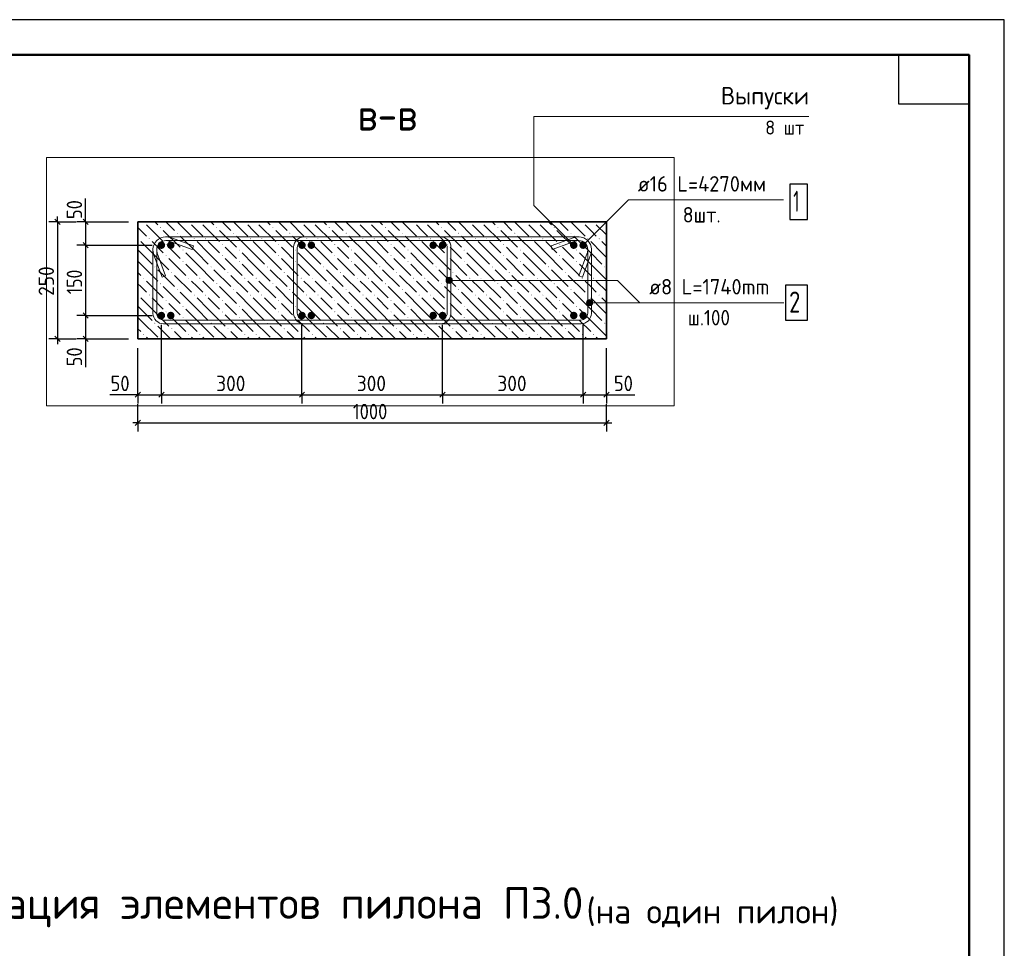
# Model space of a CAD drawing. Header units: millimetres. Extents: x 0 to 50400, y 0 to 35640.
# Tile 13 of 13: x 33591 to 50400, y 19791 to 35640. Entities that reach past the tile are written whole.
import ezdxf

# ---------------------------------------------------------------- set-up
doc = ezdxf.new("R2010")
doc.units = ezdxf.units.MM
doc.linetypes.add('______2', pattern=[324, 240, -84])
for name, color, linetype, lineweight in [('Standard', 7, 'Continuous', 25), ('Выпуски арматуры Г-обр.', 52, 'Continuous', 25), ('ЖБ Пилон', 7, 'Continuous', 35), ('Заголовок чертежа', 7, 'Continuous', 25), ('Позиционная метка диаметр_ шаг', 7, 'Continuous', 13), ('Позиционная метка линия выноска', 7, 'Continuous', 13)]:
    doc.layers.add(name, color=color, linetype=linetype, lineweight=lineweight)
doc.layers.add('Размерная выноска', color=7, linetype='Continuous')
doc.layers.add('Стена фоновая арматура Х1', color=7, linetype='______2', true_color=0xa0a0a0)
doc.layers.add('Стена Хомут', color=7, linetype='______2', true_color=0xa0a0a0)
doc.styles.add('ISOCPEUR', font='txt')

msp = doc.modelspace()

# ---------------------------------------------------------------- hatches: boundary and pattern name
at = {"layer": 'Выпуски арматуры Г-обр.', "linetype": 'Continuous', "lineweight": 13, "transparency": 33554687}
for points in [[(36234, 31791), (36229, 31816), (36215, 31837), (36194, 31851), (36170, 31855), (36145, 31851), (36124, 31837), (36111, 31816), (36106, 31791), (36111, 31767), (36124, 31746), (36145, 31732), (36170, 31727), (36194, 31732), (36215, 31746), (36229, 31767)], [(38634, 31791), (38629, 31816), (38615, 31837), (38594, 31851), (38570, 31855), (38545, 31851), (38524, 31837), (38511, 31816), (38506, 31791), (38511, 31767), (38524, 31746), (38545, 31732), (38570, 31727), (38594, 31732), (38615, 31746), (38629, 31767)], [(40714, 31791), (40709, 31816), (40695, 31837), (40674, 31851), (40650, 31855), (40625, 31851), (40604, 31837), (40591, 31816), (40586, 31791), (40591, 31767), (40604, 31746), (40625, 31732), (40650, 31727), (40674, 31732), (40695, 31746), (40709, 31767)], [(43114, 31791), (43109, 31816), (43095, 31837), (43074, 31851), (43050, 31855), (43025, 31851), (43004, 31837), (42991, 31816), (42986, 31791), (42991, 31767), (43004, 31746), (43025, 31732), (43050, 31727), (43074, 31732), (43095, 31746), (43109, 31767)], [(36234, 30591), (36229, 30616), (36215, 30637), (36194, 30651), (36170, 30655), (36145, 30651), (36124, 30637), (36111, 30616), (36106, 30591), (36111, 30567), (36124, 30546), (36145, 30532), (36170, 30527), (36194, 30532), (36215, 30546), (36229, 30567)], [(38634, 30591), (38629, 30616), (38615, 30637), (38594, 30651), (38570, 30655), (38545, 30651), (38524, 30637), (38511, 30616), (38506, 30591), (38511, 30567), (38524, 30546), (38545, 30532), (38570, 30527), (38594, 30532), (38615, 30546), (38629, 30567)], [(40714, 30591), (40709, 30616), (40695, 30637), (40674, 30651), (40650, 30655), (40625, 30651), (40604, 30637), (40591, 30616), (40586, 30591), (40591, 30567), (40604, 30546), (40625, 30532), (40650, 30527), (40674, 30532), (40695, 30546), (40709, 30567)], [(43114, 30591), (43109, 30616), (43095, 30637), (43074, 30651), (43050, 30655), (43025, 30651), (43004, 30637), (42991, 30616), (42986, 30591), (42991, 30567), (43004, 30546), (43025, 30532), (43050, 30527), (43074, 30532), (43095, 30546), (43109, 30567)]]:
    msp.add_hatch(color=7, dxfattribs=at).paths.add_polyline_path(points)
at = {"layer": 'ЖБ Пилон', "linetype": 'Continuous', "lineweight": 18, "transparency": 33554687}
for points in [[(35715, 32188), (35707, 32181), (35699, 32188), (35702, 32191), (35712, 32191)], [(36483, 32188), (36475, 32181), (36467, 32188), (36470, 32191), (36480, 32191)], [(36675, 32188), (36667, 32181), (36659, 32188), (36662, 32191), (36672, 32191)], [(37443, 32188), (37435, 32181), (37427, 32188), (37430, 32191), (37440, 32191)], [(37635, 32188), (37627, 32181), (37619, 32188), (37622, 32191), (37632, 32191)], [(38403, 32188), (38395, 32181), (38387, 32188), (38390, 32191), (38400, 32191)], [(38595, 32188), (38587, 32181), (38579, 32188), (38582, 32191), (38592, 32191)], [(39363, 32188), (39355, 32181), (39347, 32188), (39350, 32191), (39360, 32191)], [(39555, 32188), (39547, 32181), (39539, 32188), (39542, 32191), (39552, 32191)], [(40323, 32188), (40315, 32181), (40307, 32188), (40310, 32191), (40320, 32191)], [(40515, 32188), (40507, 32181), (40499, 32188), (40502, 32191), (40512, 32191)], [(41283, 32188), (41275, 32181), (41267, 32188), (41270, 32191), (41280, 32191)], [(41475, 32188), (41467, 32181), (41459, 32188), (41462, 32191), (41472, 32191)], [(42243, 32188), (42235, 32181), (42227, 32188), (42230, 32191), (42240, 32191)], [(42435, 32188), (42427, 32181), (42419, 32188), (42422, 32191), (42432, 32191)], [(43203, 32188), (43195, 32181), (43187, 32188), (43190, 32191), (43200, 32191)], [(43395, 32188), (43387, 32181), (43379, 32188), (43382, 32191), (43392, 32191)], [(36003, 32092), (35995, 32085), (35987, 32092), (35995, 32100)], [(36291, 31996), (36283, 31989), (36275, 31996), (36283, 32004)], [(36963, 32092), (36955, 32085), (36947, 32092), (36955, 32100)], [(37251, 31996), (37243, 31989), (37235, 31996), (37243, 32004)], [(37923, 32092), (37915, 32085), (37907, 32092), (37915, 32100)], [(38211, 31996), (38203, 31989), (38195, 31996), (38203, 32004)], [(38883, 32092), (38875, 32085), (38867, 32092), (38875, 32100)], [(39171, 31996), (39163, 31989), (39155, 31996), (39163, 32004)], [(39843, 32092), (39835, 32085), (39827, 32092), (39835, 32100)], [(40131, 31996), (40123, 31989), (40115, 31996), (40123, 32004)], [(40803, 32092), (40795, 32085), (40787, 32092), (40795, 32100)], [(41091, 31996), (41083, 31989), (41075, 31996), (41083, 32004)], [(41763, 32092), (41755, 32085), (41747, 32092), (41755, 32100)], [(42051, 31996), (42043, 31989), (42035, 31996), (42043, 32004)], [(42723, 32092), (42715, 32085), (42707, 32092), (42715, 32100)], [(43011, 31996), (43003, 31989), (42995, 31996), (43003, 32004)], [(35619, 31900), (35611, 31893), (35610, 31894), (35610, 31907), (35611, 31908)], [(35811, 31900), (35803, 31893), (35795, 31900), (35803, 31908)], [(36099, 31804), (36091, 31797), (36083, 31804), (36091, 31812)], [(36579, 31900), (36571, 31893), (36563, 31900), (36571, 31908)], [(36771, 31900), (36763, 31893), (36755, 31900), (36763, 31908)], [(37059, 31804), (37051, 31797), (37043, 31804), (37051, 31812)], [(37539, 31900), (37531, 31893), (37523, 31900), (37531, 31908)], [(37731, 31900), (37723, 31893), (37715, 31900), (37723, 31908)], [(38019, 31804), (38011, 31797), (38003, 31804), (38011, 31812)], [(38499, 31900), (38491, 31893), (38483, 31900), (38491, 31908)], [(38691, 31900), (38683, 31893), (38675, 31900), (38683, 31908)], [(38979, 31804), (38971, 31797), (38963, 31804), (38971, 31812)], [(39459, 31900), (39451, 31893), (39443, 31900), (39451, 31908)], [(39651, 31900), (39643, 31893), (39635, 31900), (39643, 31908)], [(39939, 31804), (39931, 31797), (39923, 31804), (39931, 31812)], [(40419, 31900), (40411, 31893), (40403, 31900), (40411, 31908)], [(40611, 31900), (40603, 31893), (40595, 31900), (40603, 31908)], [(40899, 31804), (40891, 31797), (40883, 31804), (40891, 31812)], [(41379, 31900), (41371, 31893), (41363, 31900), (41371, 31908)], [(41571, 31900), (41563, 31893), (41555, 31900), (41563, 31908)], [(41859, 31804), (41851, 31797), (41843, 31804), (41851, 31812)], [(42339, 31900), (42331, 31893), (42323, 31900), (42331, 31908)], [(42531, 31900), (42523, 31893), (42515, 31900), (42523, 31908)], [(42819, 31804), (42811, 31797), (42803, 31804), (42811, 31812)], [(43299, 31900), (43291, 31893), (43283, 31900), (43291, 31908)], [(43491, 31900), (43483, 31893), (43475, 31900), (43483, 31908)], [(36099, 31612), (36091, 31605), (36083, 31612), (36091, 31620)], [(36387, 31708), (36379, 31701), (36371, 31708), (36379, 31716)], [(37059, 31612), (37051, 31605), (37043, 31612), (37051, 31620)], [(37347, 31708), (37339, 31701), (37331, 31708), (37339, 31716)], [(38019, 31612), (38011, 31605), (38003, 31612), (38011, 31620)], [(38307, 31708), (38299, 31701), (38291, 31708), (38299, 31716)], [(38979, 31612), (38971, 31605), (38963, 31612), (38971, 31620)], [(39267, 31708), (39259, 31701), (39251, 31708), (39259, 31716)], [(39939, 31612), (39931, 31605), (39923, 31612), (39931, 31620)], [(40227, 31708), (40219, 31701), (40211, 31708), (40219, 31716)], [(40899, 31612), (40891, 31605), (40883, 31612), (40891, 31620)], [(41187, 31708), (41179, 31701), (41171, 31708), (41179, 31716)], [(41859, 31612), (41851, 31605), (41843, 31612), (41851, 31620)], [(42147, 31708), (42139, 31701), (42131, 31708), (42139, 31716)], [(42819, 31612), (42811, 31605), (42803, 31612), (42811, 31620)], [(43107, 31708), (43099, 31701), (43091, 31708), (43099, 31716)], [(36387, 31516), (36379, 31509), (36371, 31516), (36379, 31524)], [(37347, 31516), (37339, 31509), (37331, 31516), (37339, 31524)], [(38307, 31516), (38299, 31509), (38291, 31516), (38299, 31524)], [(39267, 31516), (39259, 31509), (39251, 31516), (39259, 31524)], [(40227, 31516), (40219, 31509), (40211, 31516), (40219, 31524)], [(41187, 31516), (41179, 31509), (41171, 31516), (41179, 31524)], [(42147, 31516), (42139, 31509), (42131, 31516), (42139, 31524)], [(43107, 31516), (43099, 31509), (43091, 31516), (43099, 31524)], [(35907, 31420), (35899, 31413), (35891, 31420), (35899, 31428)], [(36195, 31324), (36187, 31317), (36179, 31324), (36187, 31332)], [(36867, 31420), (36859, 31413), (36851, 31420), (36859, 31428)], [(37155, 31324), (37147, 31317), (37139, 31324), (37147, 31332)], [(37827, 31420), (37819, 31413), (37811, 31420), (37819, 31428)], [(38115, 31324), (38107, 31317), (38099, 31324), (38107, 31332)], [(38787, 31420), (38779, 31413), (38771, 31420), (38779, 31428)], [(39075, 31324), (39067, 31317), (39059, 31324), (39067, 31332)], [(39747, 31420), (39739, 31413), (39731, 31420), (39739, 31428)], [(40035, 31324), (40027, 31317), (40019, 31324), (40027, 31332)], [(40707, 31420), (40699, 31413), (40691, 31420), (40699, 31428)], [(40995, 31324), (40987, 31317), (40979, 31324), (40987, 31332)], [(41667, 31420), (41659, 31413), (41651, 31420), (41659, 31428)], [(41955, 31324), (41947, 31317), (41939, 31324), (41947, 31332)], [(42627, 31420), (42619, 31413), (42611, 31420), (42619, 31428)], [(42915, 31324), (42907, 31317), (42899, 31324), (42907, 31332)], [(43587, 31420), (43579, 31413), (43571, 31420), (43579, 31428)], [(35715, 31228), (35707, 31221), (35699, 31228), (35707, 31236)], [(36003, 31132), (35995, 31125), (35987, 31132), (35995, 31140)], [(36483, 31228), (36475, 31221), (36467, 31228), (36475, 31236)], [(36675, 31228), (36667, 31221), (36659, 31228), (36667, 31236)], [(36963, 31132), (36955, 31125), (36947, 31132), (36955, 31140)], [(37443, 31228), (37435, 31221), (37427, 31228), (37435, 31236)], [(37635, 31228), (37627, 31221), (37619, 31228), (37627, 31236)], [(37923, 31132), (37915, 31125), (37907, 31132), (37915, 31140)], [(38403, 31228), (38395, 31221), (38387, 31228), (38395, 31236)], [(38595, 31228), (38587, 31221), (38579, 31228), (38587, 31236)], [(38883, 31132), (38875, 31125), (38867, 31132), (38875, 31140)], [(39363, 31228), (39355, 31221), (39347, 31228), (39355, 31236)], [(39555, 31228), (39547, 31221), (39539, 31228), (39547, 31236)], [(39843, 31132), (39835, 31125), (39827, 31132), (39835, 31140)], [(40323, 31228), (40315, 31221), (40307, 31228), (40315, 31236)], [(40515, 31228), (40507, 31221), (40499, 31228), (40507, 31236)], [(40803, 31132), (40795, 31125), (40787, 31132), (40795, 31140)], [(41283, 31228), (41275, 31221), (41267, 31228), (41275, 31236)], [(41475, 31228), (41467, 31221), (41459, 31228), (41467, 31236)], [(41763, 31132), (41755, 31125), (41747, 31132), (41755, 31140)], [(42243, 31228), (42235, 31221), (42227, 31228), (42235, 31236)], [(42435, 31228), (42427, 31221), (42419, 31228), (42427, 31236)], [(42723, 31132), (42715, 31125), (42707, 31132), (42715, 31140)], [(43203, 31228), (43195, 31221), (43187, 31228), (43195, 31236)], [(43395, 31228), (43387, 31221), (43379, 31228), (43387, 31236)], [(35619, 30940), (35611, 30933), (35610, 30934), (35610, 30947), (35611, 30948)], [(35811, 30940), (35803, 30933), (35795, 30940), (35803, 30948)], [(36291, 31036), (36283, 31029), (36275, 31036), (36283, 31044)], [(36579, 30940), (36571, 30933), (36563, 30940), (36571, 30948)], [(36771, 30940), (36763, 30933), (36755, 30940), (36763, 30948)], [(37251, 31036), (37243, 31029), (37235, 31036), (37243, 31044)], [(37539, 30940), (37531, 30933), (37523, 30940), (37531, 30948)], [(37731, 30940), (37723, 30933), (37715, 30940), (37723, 30948)], [(38211, 31036), (38203, 31029), (38195, 31036), (38203, 31044)], [(38499, 30940), (38491, 30933), (38483, 30940), (38491, 30948)], [(38691, 30940), (38683, 30933), (38675, 30940), (38683, 30948)], [(39171, 31036), (39163, 31029), (39155, 31036), (39163, 31044)], [(39459, 30940), (39451, 30933), (39443, 30940), (39451, 30948)], [(39651, 30940), (39643, 30933), (39635, 30940), (39643, 30948)], [(40131, 31036), (40123, 31029), (40115, 31036), (40123, 31044)], [(40419, 30940), (40411, 30933), (40403, 30940), (40411, 30948)], [(40611, 30940), (40603, 30933), (40595, 30940), (40603, 30948)], [(41091, 31036), (41083, 31029), (41075, 31036), (41083, 31044)], [(41379, 30940), (41371, 30933), (41363, 30940), (41371, 30948)], [(41571, 30940), (41563, 30933), (41555, 30940), (41563, 30948)], [(42051, 31036), (42043, 31029), (42035, 31036), (42043, 31044)], [(42339, 30940), (42331, 30933), (42323, 30940), (42331, 30948)], [(42531, 30940), (42523, 30933), (42515, 30940), (42523, 30948)], [(43011, 31036), (43003, 31029), (42995, 31036), (43003, 31044)], [(43299, 30940), (43291, 30933), (43283, 30940), (43291, 30948)], [(43491, 30940), (43483, 30933), (43475, 30940), (43483, 30948)], [(36099, 30844), (36091, 30837), (36083, 30844), (36091, 30852)], [(37059, 30844), (37051, 30837), (37043, 30844), (37051, 30852)], [(38019, 30844), (38011, 30837), (38003, 30844), (38011, 30852)], [(38979, 30844), (38971, 30837), (38963, 30844), (38971, 30852)], [(39939, 30844), (39931, 30837), (39923, 30844), (39931, 30852)], [(40899, 30844), (40891, 30837), (40883, 30844), (40891, 30852)], [(41859, 30844), (41851, 30837), (41843, 30844), (41851, 30852)], [(42819, 30844), (42811, 30837), (42803, 30844), (42811, 30852)], [(36099, 30652), (36091, 30645), (36083, 30652), (36091, 30660)], [(36387, 30748), (36379, 30741), (36371, 30748), (36379, 30756)], [(37059, 30652), (37051, 30645), (37043, 30652), (37051, 30660)], [(37347, 30748), (37339, 30741), (37331, 30748), (37339, 30756)], [(38019, 30652), (38011, 30645), (38003, 30652), (38011, 30660)], [(38307, 30748), (38299, 30741), (38291, 30748), (38299, 30756)], [(38979, 30652), (38971, 30645), (38963, 30652), (38971, 30660)], [(39267, 30748), (39259, 30741), (39251, 30748), (39259, 30756)], [(39939, 30652), (39931, 30645), (39923, 30652), (39931, 30660)], [(40227, 30748), (40219, 30741), (40211, 30748), (40219, 30756)], [(40899, 30652), (40891, 30645), (40883, 30652), (40891, 30660)], [(41187, 30748), (41179, 30741), (41171, 30748), (41179, 30756)], [(41859, 30652), (41851, 30645), (41843, 30652), (41851, 30660)], [(42147, 30748), (42139, 30741), (42131, 30748), (42139, 30756)], [(42819, 30652), (42811, 30645), (42803, 30652), (42811, 30660)], [(43107, 30748), (43099, 30741), (43091, 30748), (43099, 30756)], [(35907, 30460), (35899, 30453), (35891, 30460), (35899, 30468)], [(36387, 30556), (36379, 30549), (36371, 30556), (36379, 30564)], [(36867, 30460), (36859, 30453), (36851, 30460), (36859, 30468)], [(37347, 30556), (37339, 30549), (37331, 30556), (37339, 30564)], [(37827, 30460), (37819, 30453), (37811, 30460), (37819, 30468)], [(38307, 30556), (38299, 30549), (38291, 30556), (38299, 30564)], [(38787, 30460), (38779, 30453), (38771, 30460), (38779, 30468)], [(39267, 30556), (39259, 30549), (39251, 30556), (39259, 30564)], [(39747, 30460), (39739, 30453), (39731, 30460), (39739, 30468)], [(40227, 30556), (40219, 30549), (40211, 30556), (40219, 30564)], [(40707, 30460), (40699, 30453), (40691, 30460), (40699, 30468)], [(41187, 30556), (41179, 30549), (41171, 30556), (41179, 30564)], [(41667, 30460), (41659, 30453), (41651, 30460), (41659, 30468)], [(42147, 30556), (42139, 30549), (42131, 30556), (42139, 30564)], [(42627, 30460), (42619, 30453), (42611, 30460), (42619, 30468)], [(43107, 30556), (43099, 30549), (43091, 30556), (43099, 30564)], [(43587, 30460), (43579, 30453), (43571, 30460), (43579, 30468)], [(35715, 30268), (35707, 30261), (35699, 30268), (35707, 30276)], [(36195, 30364), (36187, 30357), (36179, 30364), (36187, 30372)], [(36483, 30268), (36475, 30261), (36467, 30268), (36475, 30276)], [(36675, 30268), (36667, 30261), (36659, 30268), (36667, 30276)], [(37155, 30364), (37147, 30357), (37139, 30364), (37147, 30372)], [(37443, 30268), (37435, 30261), (37427, 30268), (37435, 30276)], [(37635, 30268), (37627, 30261), (37619, 30268), (37627, 30276)], [(38115, 30364), (38107, 30357), (38099, 30364), (38107, 30372)], [(38403, 30268), (38395, 30261), (38387, 30268), (38395, 30276)], [(38595, 30268), (38587, 30261), (38579, 30268), (38587, 30276)], [(39075, 30364), (39067, 30357), (39059, 30364), (39067, 30372)], [(39363, 30268), (39355, 30261), (39347, 30268), (39355, 30276)], [(39555, 30268), (39547, 30261), (39539, 30268), (39547, 30276)], [(40035, 30364), (40027, 30357), (40019, 30364), (40027, 30372)], [(40323, 30268), (40315, 30261), (40307, 30268), (40315, 30276)], [(40515, 30268), (40507, 30261), (40499, 30268), (40507, 30276)], [(40995, 30364), (40987, 30357), (40979, 30364), (40987, 30372)], [(41283, 30268), (41275, 30261), (41267, 30268), (41275, 30276)], [(41475, 30268), (41467, 30261), (41459, 30268), (41467, 30276)], [(41955, 30364), (41947, 30357), (41939, 30364), (41947, 30372)], [(42243, 30268), (42235, 30261), (42227, 30268), (42235, 30276)], [(42435, 30268), (42427, 30261), (42419, 30268), (42427, 30276)], [(42915, 30364), (42907, 30357), (42899, 30364), (42907, 30372)], [(43203, 30268), (43195, 30261), (43187, 30268), (43195, 30276)], [(43395, 30268), (43387, 30261), (43379, 30268), (43387, 30276)]]:
    msp.add_hatch(color=7, dxfattribs=at).paths.add_polyline_path(points, flags=16)
at = {"layer": 'Позиционная метка линия выноска', "linetype": 'Continuous', "lineweight": 13, "transparency": 33554687}
for points in [[(40877, 31164), (40877, 31218), (40869, 31191)], [(40877, 31218), (40896, 31145), (40896, 31238)], [(40877, 31218), (40877, 31164), (40896, 31145)], [(40896, 31238), (40923, 31137), (40923, 31245)], [(40896, 31238), (40896, 31145), (40923, 31137)], [(40923, 31245), (40923, 31137), (40950, 31145)], [(40923, 31245), (40950, 31145), (40950, 31238)], [(40950, 31238), (40950, 31145), (40969, 31164)], [(40950, 31238), (40969, 31164), (40969, 31218)], [(40969, 31218), (40969, 31164), (40977, 31191)], [(43275, 30783), (43275, 30836), (43268, 30810)], [(43275, 30836), (43295, 30763), (43295, 30856)], [(43275, 30836), (43275, 30783), (43295, 30763)], [(43295, 30856), (43322, 30756), (43322, 30864)], [(43295, 30856), (43295, 30763), (43322, 30756)], [(43322, 30864), (43322, 30756), (43349, 30763)], [(43322, 30864), (43349, 30763), (43349, 30856)], [(43349, 30856), (43349, 30763), (43368, 30783)], [(43349, 30856), (43368, 30783), (43368, 30836)], [(43368, 30836), (43368, 30783), (43376, 30810)]]:
    msp.add_hatch(color=7, dxfattribs=at).paths.add_polyline_path(points)
at = {"layer": 'Стена фоновая арматура Х1', "linetype": 'Continuous', "lineweight": 18, "transparency": 33554687}
for points in [[(36074, 31791), (36069, 31816), (36055, 31837), (36034, 31851), (36010, 31855), (35985, 31851), (35964, 31837), (35951, 31816), (35946, 31791), (35951, 31767), (35964, 31746), (35985, 31732), (36010, 31727), (36034, 31732), (36055, 31746), (36069, 31767)], [(38474, 31791), (38469, 31816), (38455, 31837), (38434, 31851), (38410, 31855), (38385, 31851), (38364, 31837), (38351, 31816), (38346, 31791), (38351, 31767), (38364, 31746), (38385, 31732), (38410, 31727), (38434, 31732), (38455, 31746), (38469, 31767)], [(40874, 31791), (40869, 31816), (40855, 31837), (40834, 31851), (40810, 31855), (40785, 31851), (40764, 31837), (40751, 31816), (40746, 31791), (40751, 31767), (40764, 31746), (40785, 31732), (40810, 31727), (40834, 31732), (40855, 31746), (40869, 31767)], [(43274, 31791), (43269, 31816), (43255, 31837), (43234, 31851), (43210, 31855), (43185, 31851), (43164, 31837), (43151, 31816), (43146, 31791), (43151, 31767), (43164, 31746), (43185, 31732), (43210, 31727), (43234, 31732), (43255, 31746), (43269, 31767)], [(36074, 30591), (36069, 30616), (36055, 30637), (36034, 30651), (36010, 30655), (35985, 30651), (35964, 30637), (35951, 30616), (35946, 30591), (35951, 30567), (35964, 30546), (35985, 30532), (36010, 30527), (36034, 30532), (36055, 30546), (36069, 30567)], [(38474, 30591), (38469, 30616), (38455, 30637), (38434, 30651), (38410, 30655), (38385, 30651), (38364, 30637), (38351, 30616), (38346, 30591), (38351, 30567), (38364, 30546), (38385, 30532), (38410, 30527), (38434, 30532), (38455, 30546), (38469, 30567)], [(40874, 30591), (40869, 30616), (40855, 30637), (40834, 30651), (40810, 30655), (40785, 30651), (40764, 30637), (40751, 30616), (40746, 30591), (40751, 30567), (40764, 30546), (40785, 30532), (40810, 30527), (40834, 30532), (40855, 30546), (40869, 30567)], [(43274, 30591), (43269, 30616), (43255, 30637), (43234, 30651), (43210, 30655), (43185, 30651), (43164, 30637), (43151, 30616), (43146, 30591), (43151, 30567), (43164, 30546), (43185, 30532), (43210, 30527), (43234, 30532), (43255, 30546), (43269, 30567)]]:
    msp.add_hatch(color=7, dxfattribs=at).paths.add_polyline_path(points)

# ---------------------------------------------------------------- linework, layer by layer
at = {"layer": 'Standard', "color": 7, "linetype": 'Continuous', "lineweight": 35, "transparency": 33554687}
for p, q in [((49800, 33120), (49800, 24600)), ((49800, 32640), (49800, 24120))]:
    msp.add_line(p, q, dxfattribs=at)
at = {"layer": 'Standard', "color": 7, "linetype": 'Continuous', "lineweight": 50, "transparency": 33554687}
msp.add_line((49800, 32520), (49800, 27840), dxfattribs=at)
at = {"layer": 'Standard', "color": 7, "linetype": 'Continuous', "lineweight": -3, "transparency": 33554687}
for p, q in [((34237, 32191), (34237, 32281)), ((34717, 32191), (34717, 32281)), ((34237, 32191), (34087, 32191)), ((34237, 32191), (34387, 32191)), ((34237, 32191), (34557, 32191)), ((34237, 32191), (34237, 30191)), ((34717, 32191), (34567, 32191)), ((34717, 32191), (34867, 32191)), ((34717, 32191), (35450, 32191)), ((34717, 32191), (34717, 31791)), ((34717, 31791), (34567, 31791)), ((34717, 31791), (34867, 31791)), ((34717, 31791), (35850, 31791)), ((34717, 31791), (34717, 30591)), ((34717, 30591), (34567, 30591)), ((34717, 30591), (34867, 30591)), ((34717, 30591), (35850, 30591)), ((34717, 30591), (34717, 30191)), ((34237, 30191), (34087, 30191)), ((34237, 30191), (34387, 30191)), ((34237, 30191), (34557, 30191)), ((34237, 30191), (34237, 30101)), ((34717, 30191), (34567, 30191)), ((34717, 30191), (34867, 30191)), ((34717, 30191), (35450, 30191)), ((34717, 30191), (34717, 30101)), ((35610, 29240), (35610, 29390)), ((36010, 29240), (36010, 29390)), ((38410, 29240), (38410, 29390)), ((40810, 29240), (40810, 29390)), ((43210, 29240), (43210, 29390)), ((43610, 29240), (43610, 29390)), ((35610, 29240), (35520, 29240)), ((35610, 29240), (35610, 29090)), ((35610, 29240), (36010, 29240)), ((35610, 28760), (35610, 29080)), ((36010, 29240), (36010, 29090)), ((36010, 29240), (38410, 29240)), ((38410, 29240), (38410, 29090)), ((38410, 29240), (40810, 29240)), ((40810, 29240), (40810, 29090)), ((40810, 29240), (43210, 29240)), ((43210, 29240), (43210, 29090)), ((43210, 29240), (43610, 29240)), ((43610, 29240), (43610, 29090)), ((43610, 29240), (43700, 29240)), ((43610, 28760), (43610, 29080)), ((35610, 28760), (35520, 28760)), ((35610, 28760), (35610, 28910)), ((35610, 28760), (35610, 28610)), ((35610, 28760), (43610, 28760)), ((43610, 28760), (43610, 28910)), ((43610, 28760), (43610, 28610)), ((43610, 28760), (43700, 28760))]:
    msp.add_line(p, q, dxfattribs=at)
at = {"layer": 'Standard', "color": 7, "linetype": 'Continuous', "lineweight": 25, "transparency": 33554687}
for p, q in [((34192, 32236), (34282, 32146)), ((34672, 32236), (34762, 32146)), ((34672, 31836), (34762, 31746)), ((34672, 30636), (34762, 30546)), ((34192, 30236), (34282, 30146)), ((34672, 30236), (34762, 30146)), ((35565, 29195), (35655, 29285)), ((35965, 29195), (36055, 29285)), ((38365, 29195), (38455, 29285)), ((40765, 29195), (40855, 29285)), ((43165, 29195), (43255, 29285)), ((43565, 29195), (43655, 29285)), ((35565, 28715), (35655, 28805)), ((43565, 28715), (43655, 28805))]:
    msp.add_line(p, q, dxfattribs=at)
for points in [[(0, 0), (50400, 0), (50400, 35640), (0, 35640), (0, 0)], [(49800, 35040), (49800, 34200), (48600, 34200), (48600, 35040), (49800, 35040)]]:
    msp.add_lwpolyline(points, close=True, dxfattribs=at)
at = {"layer": 'Standard', "color": 7, "linetype": 'Continuous', "lineweight": 50, "transparency": 33554687}
msp.add_lwpolyline([(2400, 35040), (49800, 35040), (49800, 600), (2400, 600), (2400, 35040)], close=True, dxfattribs=at)
at = {"layer": 'Standard', "color": 7, "linetype": 'Continuous', "lineweight": 13, "transparency": 33554687}
msp.add_lwpolyline([(43050, 31791), (42371, 32470), (42371, 33985), (47063, 33985)], dxfattribs=at)
at = {"layer": 'Standard', "color": 254, "linetype": 'Continuous', "lineweight": 13, "true_color": 0xc4c4ff, "transparency": 33554687}
msp.add_lwpolyline([(44762, 33290), (34048, 33290), (34048, 29050), (44762, 29050), (44762, 33290)], dxfattribs=at)
at = {"layer": 'Standard', "color": 7, "linetype": 'Continuous', "lineweight": -3, "transparency": 33554687}
for points in [[(36010, 29240), (36010, 29261), (36010, 29261), (36010, 29261), (36010, 29261), (36010, 29261), (36010, 29261), (36010, 29261), (36010, 29261), (36010, 30431)], [(38410, 29240), (38410, 29261), (38410, 29261), (38410, 29261), (38410, 29261), (38410, 29261), (38410, 29261), (38410, 30431)], [(40810, 29240), (40810, 29261), (40810, 29261), (40810, 29261), (40810, 29261), (40810, 30431)], [(43210, 29240), (43210, 29261), (43210, 29261), (43210, 30431)], [(35610, 29240), (35610, 29261), (35610, 29261), (35610, 29261), (35610, 29261), (35610, 29261), (35610, 29261), (35610, 29261), (35610, 29261), (35610, 30031)], [(43610, 29240), (43610, 29261), (43610, 29261), (43610, 30031)]]:
    msp.add_lwpolyline(points, dxfattribs=at)
at = {"layer": 'ЖБ Пилон', "color": 7, "linetype": 'Continuous', "lineweight": 35, "transparency": 33554687}
for p, q in [((43610, 32191), (35610, 32191)), ((35610, 32191), (35610, 30191)), ((43610, 30191), (43610, 32191)), ((35610, 30191), (43610, 30191))]:
    msp.add_line(p, q, dxfattribs=at)
at = {"layer": 'ЖБ Пилон', "color": 9, "linetype": 'Continuous', "lineweight": 18, "true_color": 0xc7c7c7, "transparency": 33554687}
for p, q in [((36043, 31852), (35755, 32140)), ((35896, 32191), (35947, 32140)), ((36235, 32044), (36088, 32191)), ((36523, 31948), (36280, 32191)), ((36523, 32140), (36619, 32044)), ((37003, 31852), (36715, 32140)), ((36856, 32191), (36907, 32140)), ((37195, 32044), (37048, 32191)), ((37483, 31948), (37240, 32191)), ((37483, 32140), (37579, 32044)), ((37963, 31852), (37675, 32140)), ((37816, 32191), (37867, 32140)), ((38155, 32044), (38008, 32191)), ((38443, 31948), (38200, 32191)), ((38443, 32140), (38539, 32044)), ((38923, 31852), (38635, 32140)), ((38776, 32191), (38827, 32140)), ((39115, 32044), (38968, 32191)), ((39403, 31948), (39160, 32191)), ((39403, 32140), (39499, 32044)), ((39883, 31852), (39595, 32140)), ((39736, 32191), (39787, 32140)), ((40075, 32044), (39928, 32191)), ((40363, 31948), (40120, 32191)), ((40363, 32140), (40459, 32044)), ((40843, 31852), (40555, 32140)), ((40696, 32191), (40747, 32140)), ((41035, 32044), (40888, 32191)), ((41323, 31948), (41080, 32191)), ((41323, 32140), (41419, 32044)), ((41803, 31852), (41515, 32140)), ((41656, 32191), (41707, 32140)), ((41995, 32044), (41848, 32191)), ((42283, 31948), (42040, 32191)), ((42283, 32140), (42379, 32044)), ((42763, 31852), (42475, 32140)), ((42616, 32191), (42667, 32140)), ((42955, 32044), (42808, 32191)), ((43243, 31948), (43000, 32191)), ((43243, 32140), (43339, 32044)), ((43610, 31966), (43435, 32140)), ((43576, 32191), (43610, 32158)), ((35610, 32094), (35659, 32044)), ((35659, 32044), (35755, 31948)), ((36331, 31756), (36043, 32044)), ((36619, 31660), (36331, 31948)), ((36619, 32044), (36715, 31948)), ((37291, 31756), (37003, 32044)), ((37579, 31660), (37291, 31948)), ((37579, 32044), (37675, 31948)), ((38251, 31756), (37963, 32044)), ((38539, 31660), (38251, 31948)), ((38539, 32044), (38635, 31948)), ((39211, 31756), (38923, 32044)), ((39499, 31660), (39211, 31948)), ((39499, 32044), (39595, 31948)), ((40171, 31756), (39883, 32044)), ((40459, 31660), (40171, 31948)), ((40459, 32044), (40555, 31948)), ((41131, 31756), (40843, 32044)), ((41419, 31660), (41131, 31948)), ((41419, 32044), (41515, 31948)), ((42091, 31756), (41803, 32044)), ((42379, 31660), (42091, 31948)), ((42379, 32044), (42475, 31948)), ((43051, 31756), (42763, 32044)), ((43339, 31660), (43051, 31948)), ((43339, 32044), (43435, 31948)), ((35851, 31660), (35659, 31852)), ((36043, 31660), (35851, 31852)), ((36811, 31660), (36619, 31852)), ((37003, 31660), (36811, 31852)), ((37771, 31660), (37579, 31852)), ((37963, 31660), (37771, 31852)), ((38731, 31660), (38539, 31852)), ((38923, 31660), (38731, 31852)), ((39691, 31660), (39499, 31852)), ((39883, 31660), (39691, 31852)), ((40651, 31660), (40459, 31852)), ((40843, 31660), (40651, 31852)), ((41611, 31660), (41419, 31852)), ((41803, 31660), (41611, 31852)), ((42571, 31660), (42379, 31852)), ((42763, 31660), (42571, 31852)), ((43531, 31660), (43339, 31852)), ((43610, 31774), (43531, 31852)), ((35659, 31660), (35610, 31710)), ((35851, 31468), (35659, 31660)), ((35851, 31660), (36139, 31372)), ((36139, 31756), (36235, 31660)), ((36235, 31660), (36331, 31564)), ((36619, 31468), (36427, 31660)), ((36811, 31468), (36619, 31660)), ((36811, 31660), (37099, 31372)), ((37099, 31756), (37195, 31660)), ((37195, 31660), (37291, 31564)), ((37579, 31468), (37387, 31660)), ((37771, 31468), (37579, 31660)), ((37771, 31660), (38059, 31372)), ((38059, 31756), (38155, 31660)), ((38155, 31660), (38251, 31564)), ((38539, 31468), (38347, 31660)), ((38731, 31468), (38539, 31660)), ((38731, 31660), (39019, 31372)), ((39019, 31756), (39115, 31660)), ((39115, 31660), (39211, 31564)), ((39499, 31468), (39307, 31660)), ((39691, 31468), (39499, 31660)), ((39691, 31660), (39979, 31372)), ((39979, 31756), (40075, 31660)), ((40075, 31660), (40171, 31564)), ((40459, 31468), (40267, 31660)), ((40651, 31468), (40459, 31660)), ((40651, 31660), (40939, 31372)), ((40939, 31756), (41035, 31660)), ((41035, 31660), (41131, 31564)), ((41419, 31468), (41227, 31660)), ((41611, 31468), (41419, 31660)), ((41611, 31660), (41899, 31372)), ((41899, 31756), (41995, 31660)), ((41995, 31660), (42091, 31564)), ((42379, 31468), (42187, 31660)), ((42571, 31468), (42379, 31660)), ((42571, 31660), (42859, 31372)), ((42859, 31756), (42955, 31660)), ((42955, 31660), (43051, 31564)), ((43339, 31468), (43147, 31660)), ((43531, 31468), (43339, 31660)), ((43531, 31660), (43610, 31582)), ((35659, 31468), (35610, 31518)), ((35659, 31468), (35947, 31180)), ((36427, 31276), (36139, 31564)), ((36619, 31276), (36427, 31468)), ((36619, 31468), (36907, 31180)), ((37387, 31276), (37099, 31564)), ((37579, 31276), (37387, 31468)), ((37579, 31468), (37867, 31180)), ((38347, 31276), (38059, 31564)), ((38539, 31276), (38347, 31468)), ((38539, 31468), (38827, 31180)), ((39307, 31276), (39019, 31564)), ((39499, 31276), (39307, 31468)), ((39499, 31468), (39787, 31180)), ((40267, 31276), (39979, 31564)), ((40459, 31276), (40267, 31468)), ((40459, 31468), (40747, 31180)), ((41227, 31276), (40939, 31564)), ((41419, 31276), (41227, 31468)), ((41419, 31468), (41707, 31180)), ((42187, 31276), (41899, 31564)), ((42379, 31276), (42187, 31468)), ((42379, 31468), (42667, 31180)), ((43147, 31276), (42859, 31564)), ((43339, 31276), (43147, 31468)), ((43339, 31468), (43610, 31198)), ((35659, 31276), (35610, 31326)), ((36235, 31084), (35947, 31372)), ((36523, 30988), (36235, 31276)), ((37195, 31084), (36907, 31372)), ((37483, 30988), (37195, 31276)), ((38155, 31084), (37867, 31372)), ((38443, 30988), (38155, 31276)), ((39115, 31084), (38827, 31372)), ((39403, 30988), (39115, 31276)), ((40075, 31084), (39787, 31372)), ((40363, 30988), (40075, 31276)), ((41035, 31084), (40747, 31372)), ((41323, 30988), (41035, 31276)), ((41995, 31084), (41707, 31372)), ((42283, 30988), (41995, 31276)), ((42955, 31084), (42667, 31372)), ((43243, 30988), (42955, 31276)), ((35610, 31134), (35659, 31084)), ((36043, 30892), (35755, 31180)), ((36523, 31180), (36619, 31084)), ((37003, 30892), (36715, 31180)), ((37483, 31180), (37579, 31084)), ((37963, 30892), (37675, 31180)), ((38443, 31180), (38539, 31084)), ((38923, 30892), (38635, 31180)), ((39403, 31180), (39499, 31084)), ((39883, 30892), (39595, 31180)), ((40363, 31180), (40459, 31084)), ((40843, 30892), (40555, 31180)), ((41323, 31180), (41419, 31084)), ((41803, 30892), (41515, 31180)), ((42283, 31180), (42379, 31084)), ((42763, 30892), (42475, 31180)), ((43243, 31180), (43339, 31084)), ((43610, 31006), (43435, 31180)), ((35659, 31084), (35755, 30988)), ((36331, 30796), (36043, 31084)), ((36619, 30700), (36331, 30988)), ((36619, 31084), (36715, 30988)), ((37291, 30796), (37003, 31084)), ((37579, 30700), (37291, 30988)), ((37579, 31084), (37675, 30988)), ((38251, 30796), (37963, 31084)), ((38539, 30700), (38251, 30988)), ((38539, 31084), (38635, 30988)), ((39211, 30796), (38923, 31084)), ((39499, 30700), (39211, 30988)), ((39499, 31084), (39595, 30988)), ((40171, 30796), (39883, 31084)), ((40459, 30700), (40171, 30988)), ((40459, 31084), (40555, 30988)), ((41131, 30796), (40843, 31084)), ((41419, 30700), (41131, 30988)), ((41419, 31084), (41515, 30988)), ((42091, 30796), (41803, 31084)), ((42379, 30700), (42091, 30988)), ((42379, 31084), (42475, 30988)), ((43051, 30796), (42763, 31084)), ((43339, 30700), (43051, 30988)), ((43339, 31084), (43435, 30988)), ((35851, 30700), (35659, 30892)), ((36043, 30700), (35851, 30892)), ((36139, 30796), (36235, 30700)), ((36811, 30700), (36619, 30892)), ((37003, 30700), (36811, 30892)), ((37099, 30796), (37195, 30700)), ((37771, 30700), (37579, 30892)), ((37963, 30700), (37771, 30892)), ((38059, 30796), (38155, 30700)), ((38731, 30700), (38539, 30892)), ((38923, 30700), (38731, 30892)), ((39019, 30796), (39115, 30700)), ((39691, 30700), (39499, 30892)), ((39883, 30700), (39691, 30892)), ((39979, 30796), (40075, 30700)), ((40651, 30700), (40459, 30892)), ((40843, 30700), (40651, 30892)), ((40939, 30796), (41035, 30700)), ((41611, 30700), (41419, 30892)), ((41803, 30700), (41611, 30892)), ((41899, 30796), (41995, 30700)), ((42571, 30700), (42379, 30892)), ((42763, 30700), (42571, 30892)), ((42859, 30796), (42955, 30700)), ((43531, 30700), (43339, 30892)), ((43610, 30814), (43531, 30892)), ((35659, 30700), (35610, 30750)), ((35851, 30508), (35659, 30700)), ((35851, 30700), (36139, 30412)), ((36427, 30316), (36139, 30604)), ((36235, 30700), (36331, 30604)), ((36619, 30508), (36427, 30700)), ((36811, 30508), (36619, 30700)), ((36811, 30700), (37099, 30412)), ((37387, 30316), (37099, 30604)), ((37195, 30700), (37291, 30604)), ((37579, 30508), (37387, 30700)), ((37771, 30508), (37579, 30700)), ((37771, 30700), (38059, 30412)), ((38347, 30316), (38059, 30604)), ((38155, 30700), (38251, 30604)), ((38539, 30508), (38347, 30700)), ((38731, 30508), (38539, 30700)), ((38731, 30700), (39019, 30412)), ((39307, 30316), (39019, 30604)), ((39115, 30700), (39211, 30604)), ((39499, 30508), (39307, 30700)), ((39691, 30508), (39499, 30700)), ((39691, 30700), (39979, 30412)), ((40267, 30316), (39979, 30604)), ((40075, 30700), (40171, 30604)), ((40459, 30508), (40267, 30700)), ((40651, 30508), (40459, 30700)), ((40651, 30700), (40939, 30412)), ((41227, 30316), (40939, 30604)), ((41035, 30700), (41131, 30604)), ((41419, 30508), (41227, 30700)), ((41611, 30508), (41419, 30700)), ((41611, 30700), (41899, 30412)), ((42187, 30316), (41899, 30604)), ((41995, 30700), (42091, 30604)), ((42379, 30508), (42187, 30700)), ((42571, 30508), (42379, 30700)), ((42571, 30700), (42859, 30412)), ((43147, 30316), (42859, 30604)), ((42955, 30700), (43051, 30604)), ((43339, 30508), (43147, 30700)), ((43531, 30508), (43339, 30700)), ((43531, 30700), (43610, 30622)), ((35659, 30508), (35610, 30558)), ((35659, 30508), (35947, 30220)), ((36619, 30316), (36427, 30508)), ((36619, 30508), (36907, 30220)), ((37579, 30316), (37387, 30508)), ((37579, 30508), (37867, 30220)), ((38539, 30316), (38347, 30508)), ((38539, 30508), (38827, 30220)), ((39499, 30316), (39307, 30508)), ((39499, 30508), (39787, 30220)), ((40459, 30316), (40267, 30508)), ((40459, 30508), (40747, 30220)), ((41419, 30316), (41227, 30508)), ((41419, 30508), (41707, 30220)), ((42379, 30316), (42187, 30508)), ((42379, 30508), (42667, 30220)), ((43339, 30316), (43147, 30508)), ((43339, 30508), (43610, 30238)), ((35659, 30316), (35610, 30366)), ((36168, 30191), (35947, 30412)), ((36360, 30191), (36235, 30316)), ((37128, 30191), (36907, 30412)), ((37320, 30191), (37195, 30316)), ((38088, 30191), (37867, 30412)), ((38280, 30191), (38155, 30316)), ((39048, 30191), (38827, 30412)), ((39240, 30191), (39115, 30316)), ((40008, 30191), (39787, 30412)), ((40200, 30191), (40075, 30316)), ((40968, 30191), (40747, 30412)), ((41160, 30191), (41035, 30316)), ((41928, 30191), (41707, 30412)), ((42120, 30191), (41995, 30316)), ((42888, 30191), (42667, 30412)), ((43080, 30191), (42955, 30316)), ((35784, 30191), (35755, 30220)), ((36523, 30220), (36552, 30191)), ((36744, 30191), (36715, 30220)), ((37483, 30220), (37512, 30191)), ((37704, 30191), (37675, 30220)), ((38443, 30220), (38472, 30191)), ((38664, 30191), (38635, 30220)), ((39403, 30220), (39432, 30191)), ((39624, 30191), (39595, 30220)), ((40363, 30220), (40392, 30191)), ((40584, 30191), (40555, 30220)), ((41323, 30220), (41352, 30191)), ((41544, 30191), (41515, 30220)), ((42283, 30220), (42312, 30191)), ((42504, 30191), (42475, 30220)), ((43243, 30220), (43272, 30191)), ((43464, 30191), (43435, 30220))]:
    msp.add_line(p, q, dxfattribs=at)
at = {"layer": 'Позиционная метка линия выноска', "color": 7, "linetype": 'Continuous', "lineweight": 13, "transparency": 33554687}
for p, q in [((43210, 31791), (43983, 32565)), ((43983, 32565), (46631, 32565)), ((40869, 31191), (40869, 31191)), ((40923, 31245), (40923, 31245)), ((40923, 31191), (43795, 31191)), ((40923, 31137), (40923, 31137)), ((40977, 31191), (40977, 31191)), ((43795, 31191), (44177, 30810)), ((43268, 30810), (43268, 30810)), ((43322, 30864), (43322, 30864)), ((43322, 30810), (46638, 30810)), ((43376, 30810), (43376, 30810)), ((43322, 30756), (43322, 30756))]:
    msp.add_line(p, q, dxfattribs=at)
for centre in [(40923, 31191), (43322, 30810)]:
    msp.add_circle(centre, 54, dxfattribs=at)
at = {"layer": 'Размерная выноска', "color": 7, "linetype": 'Continuous', "lineweight": -3, "transparency": 33554687}
for p, q in [((34717, 32191), (34717, 32591)), ((34717, 30191), (34717, 29711)), ((35610, 29240), (35130, 29240)), ((43610, 29240), (44090, 29240))]:
    msp.add_line(p, q, dxfattribs=at)
at = {"layer": 'Стена фоновая арматура Х1', "color": 7, "linetype": 'Continuous', "lineweight": 25, "transparency": 33554687}
msp.add_lwpolyline([(46738, 32230), (47038, 32230), (47038, 32830), (46738, 32830), (46738, 32230)], dxfattribs=at)
at = {"layer": 'Стена Хомут', "color": 36, "linetype": 'Continuous', "lineweight": 13, "true_color": 0x6e3c1e, "transparency": 33554687}
for points in [[(36535, 31720), (36143, 31862), (36137, 31864), (36130, 31866), (36124, 31868), (36118, 31869), (36111, 31870), (36104, 31871), (36098, 31871), (36091, 31871), (36084, 31871), (36055, 31867), (36025, 31858), (35999, 31843), (35977, 31824), (35958, 31803), (35943, 31776), (35934, 31747), (35930, 31718), (35930, 30632), (35933, 30609), (35940, 30586), (35952, 30565), (35966, 30548), (35983, 30534), (36004, 30522), (36027, 30515), (36050, 30511), (40770, 30511), (40792, 30515), (40815, 30522), (40836, 30534), (40853, 30548), (40867, 30565), (40879, 30586), (40887, 30609), (40890, 30632), (40890, 31751), (40887, 31774), (40879, 31797), (40867, 31818), (40853, 31835), (40836, 31849), (40815, 31861), (40792, 31868), (40770, 31871), (36084, 31871), (36055, 31867), (36025, 31858), (35999, 31843), (35977, 31824), (35958, 31803), (35943, 31776), (35934, 31747), (35930, 31718), (35930, 31710), (35930, 31703), (35930, 31697), (35931, 31690), (35932, 31684), (35933, 31677), (35935, 31671), (35937, 31664), (35939, 31658), (36082, 31266), (36022, 31244), (35878, 31637), (35876, 31646), (35873, 31655), (35871, 31663), (35869, 31673), (35868, 31682), (35867, 31691), (35866, 31700), (35866, 31709), (35866, 31722), (35871, 31761), (35885, 31802), (35906, 31839), (35931, 31870), (35962, 31896), (35999, 31917), (36040, 31930), (36079, 31935), (40774, 31935), (40807, 31931), (40841, 31920), (40873, 31902), (40899, 31880), (40920, 31854), (40938, 31823), (40949, 31789), (40954, 31756), (40954, 30627), (40949, 30594), (40938, 30560), (40920, 30529), (40899, 30503), (40873, 30481), (40841, 30463), (40807, 30452), (40774, 30447), (36045, 30447), (36013, 30452), (35978, 30463), (35947, 30481), (35921, 30503), (35899, 30529), (35882, 30560), (35870, 30594), (35866, 30627), (35866, 31722), (35871, 31761), (35885, 31802), (35906, 31839), (35931, 31870), (35962, 31896), (35999, 31917), (36040, 31930), (36079, 31935), (36092, 31935), (36101, 31935), (36110, 31934), (36120, 31933), (36129, 31932), (36138, 31930), (36147, 31928), (36156, 31926), (36164, 31923), (36557, 31780), (36535, 31720)], [(42662, 31780), (43055, 31923), (43064, 31926), (43073, 31928), (43082, 31930), (43091, 31932), (43100, 31933), (43109, 31934), (43118, 31935), (43127, 31935), (43140, 31935), (43179, 31930), (43220, 31917), (43257, 31896), (43288, 31870), (43314, 31839), (43335, 31802), (43348, 31761), (43354, 31722), (43354, 30627), (43349, 30594), (43338, 30560), (43320, 30529), (43299, 30503), (43273, 30481), (43241, 30463), (43207, 30452), (43174, 30447), (38445, 30447), (38413, 30452), (38378, 30463), (38347, 30481), (38321, 30503), (38299, 30529), (38282, 30560), (38270, 30594), (38266, 30627), (38266, 31756), (38270, 31789), (38282, 31823), (38299, 31854), (38321, 31880), (38347, 31902), (38378, 31920), (38413, 31931), (38445, 31935), (43140, 31935), (43179, 31930), (43220, 31917), (43257, 31896), (43288, 31870), (43314, 31839), (43335, 31802), (43348, 31761), (43354, 31722), (43354, 31709), (43353, 31700), (43353, 31691), (43352, 31682), (43350, 31673), (43349, 31663), (43346, 31655), (43344, 31646), (43341, 31637), (43198, 31244), (43138, 31266), (43281, 31658), (43283, 31664), (43284, 31671), (43286, 31677), (43287, 31684), (43288, 31690), (43289, 31697), (43290, 31703), (43290, 31710), (43290, 31718), (43286, 31747), (43276, 31776), (43261, 31803), (43243, 31824), (43221, 31843), (43194, 31858), (43165, 31867), (43136, 31871), (38450, 31871), (38427, 31868), (38404, 31861), (38383, 31849), (38366, 31835), (38352, 31818), (38340, 31797), (38333, 31774), (38330, 31751), (38330, 30632), (38333, 30609), (38340, 30586), (38352, 30565), (38366, 30548), (38383, 30534), (38404, 30522), (38427, 30515), (38450, 30511), (43170, 30511), (43192, 30515), (43215, 30522), (43236, 30534), (43253, 30548), (43267, 30565), (43279, 30586), (43287, 30609), (43290, 30632), (43290, 31718), (43286, 31747), (43276, 31776), (43261, 31803), (43243, 31824), (43221, 31843), (43194, 31858), (43165, 31867), (43136, 31871), (43128, 31871), (43122, 31871), (43115, 31871), (43108, 31870), (43102, 31869), (43095, 31868), (43089, 31866), (43083, 31864), (43076, 31862), (42684, 31720), (42662, 31780)]]:
    msp.add_lwpolyline(points, dxfattribs=at)
at = {"layer": 'Стена Хомут', "color": 7, "linetype": 'Continuous', "lineweight": 25, "transparency": 33554687}
msp.add_lwpolyline([(46666, 30510), (47038, 30510), (47038, 31110), (46666, 31110), (46666, 30510)], dxfattribs=at)

# ---------------------------------------------------------------- texts
at = {"layer": 'Standard', "color": 7, "linetype": 'Continuous', "lineweight": 25, "transparency": 33554687, "char_height": 264, "attachment_point": 7, "rotation": 90, "style": 'ISOCPEUR'}
for s, insert, width in [('\\W0.87;50', (34657, 32236), 484.72), ('\\W0.91;250', (34177, 30927), 674.38), ('\\W0.83;150', (34657, 30954), 610.29), ('\\W0.87;50', (34657, 29723), 484.73)]:
    msp.add_mtext(s, dxfattribs=dict(at, insert=insert, width=width))
at = {"layer": 'Standard', "color": 7, "linetype": 'Continuous', "lineweight": 25, "transparency": 33554687, "char_height": 264, "attachment_point": 7, "style": 'ISOCPEUR'}
for s, insert, width in [('\\W0.87;50', (35142, 29300), 484.71), ('\\W0.91;300', (36946, 29300), 674.38), ('\\W0.91;300', (39346, 29300), 674.39), ('\\W0.91;300', (41746, 29300), 674.39), ('\\W0.87;50', (43735, 29300), 484.71), ('\\W0.87;1000', (39280, 28820), 800.28)]:
    msp.add_mtext(s, dxfattribs=dict(at, insert=insert, width=width))
at = {"layer": 'Standard', "color": 7, "linetype": 'Continuous', "lineweight": 50, "transparency": 33554687, "attachment_point": 7, "style": 'ISOCPEUR'}
for s, insert, char_height, width in [('\\W0.99;Спецификация элементов пилона П3.0', (29992, 20147), 540, 13273.69), ('\\W0.98; (на один пилон)', (43006, 20147), 420, 4571.51)]:
    msp.add_mtext(s, dxfattribs=dict(at, insert=insert, char_height=char_height, width=width))
at = {"layer": 'Заголовок чертежа', "color": 7, "linetype": 'Continuous', "lineweight": 50, "transparency": 33554687, "insert": (39357, 33748), "char_height": 540, "width": 1379.41, "attachment_point": 7, "style": 'ISOCPEUR'}
msp.add_mtext('\\W0.91;в-в', dxfattribs=at)
at = {"layer": 'Позиционная метка диаметр_ шаг', "color": 7, "linetype": 'Continuous', "lineweight": 25, "transparency": 33554687, "attachment_point": 7, "style": 'ISOCPEUR'}
for s, insert, char_height, width in [('\\W0.96;Выпуски', (45563, 34111), 300, 1643.32), ('\\W0.94;8 шт', (46318, 33679), 240, 856.52)]:
    msp.add_mtext(s, dxfattribs=dict(at, insert=insert, char_height=char_height, width=width))
at = {"layer": 'Стена фоновая арматура Х1', "color": 7, "linetype": 'Continuous', "lineweight": 13, "transparency": 33554687, "attachment_point": 7, "style": 'ISOCPEUR'}
for s, insert, char_height, width in [('\\W0.96;ø16 L=4270мм ', (44143, 32706), 264, 2554.12), ('\\W0.56;1', (46798, 32361), 360, 280.01), ('\\W0.94;8шт. ', (44909, 32178), 264, 1021.92)]:
    msp.add_mtext(s, dxfattribs=dict(at, insert=insert, char_height=char_height, width=width))
at = {"layer": 'Стена Хомут', "color": 7, "linetype": 'Continuous', "lineweight": 13, "transparency": 33554687, "attachment_point": 7, "style": 'ISOCPEUR'}
for s, insert, char_height, width in [('\\W0.96;ø8 L=1740mm ', (44337, 30950), 264, 2422.06), ('\\W0.78;2', (46726, 30641), 360, 391.69), ('\\W0.90;ш.100 ', (44997, 30422), 264, 1095.49)]:
    msp.add_mtext(s, dxfattribs=dict(at, insert=insert, char_height=char_height, width=width))

doc.saveas('drawing.dxf')
